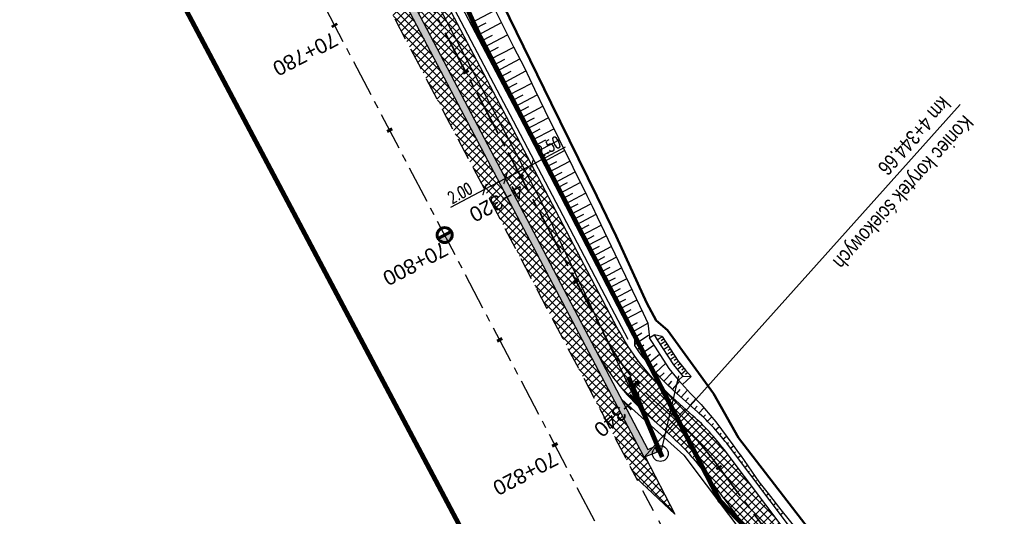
# Model space of a CAD drawing. Header units: metres. Extents: x 7529615 to 7533751, y 5721195 to 5727898.
# Tile 5 of 138: x 7531684 to 7531767, y 5723952 to 5723994. Entities that reach past the tile are written whole.
import ezdxf

# ---------------------------------------------------------------- set-up
doc = ezdxf.new("R2010")
doc.units = ezdxf.units.M
doc.header["$PDMODE"] = 1
doc.header["$PDSIZE"] = 0.3
for name, pattern in [('CENTER', [50.8, 31.75, -6.35, 6.35, -6.35]), ('CENTER2', [28.575, 19.05, -3.175, 3.175, -3.175]), ('HIDDEN', [9.525, 6.35, -3.175])]:
    doc.linetypes.add(name, pattern=pattern)
for name, color, linetype in [('C-DROGI-SYTUACJA-ETYKIETY', 7, 'Continuous'), ('D-hatch-pobocza', 131, 'Continuous'), ('D-pobocza', 60, 'Continuous'), ('D-rowy', 160, 'Continuous'), ('D-skarpa', 2, 'Continuous'), ('D-skarpa-kreskowanie', 2, 'Continuous'), ('D-wymiary', 1, 'Continuous')]:
    doc.layers.add(name, color=color, linetype=linetype)
for name, color, linetype, lineweight in [('D-bariera-uliczna-typu-B-01', 1, 'FENCELINE1', 30), ('D-krawędzie', 3, 'Continuous', 30), ('D-obrzeża', 2, 'Continuous', 30), ('D-opisy', 2, 'Continuous', 30), ('D-oś', 2, 'CENTER', 30), ('D-pas-drogowy', 7, 'HIDDEN', 50), ('Sieci-KD-proj', 4, 'KANDESZCZ_X2', 30)]:
    doc.layers.add(name, color=color, linetype=linetype, lineweight=lineweight)
for name, color, linetype, lineweight, true_color in [('D-hatch-ciag-pieszo-rowerowy', 7, 'Continuous', 13, 0xff9f80), ('D-linia-podzialowa-ZRID', 7, 'Continuous', 50, 0x40ff00), ('D-ścieki', 7, 'Continuous', 30, 0x0544ff)]:
    doc.layers.add(name, color=color, linetype=linetype, lineweight=lineweight, true_color=true_color)
doc.layers.add('poprzeczki', color=7, linetype='Continuous', true_color=0x0000c7)
doc.styles.add('2mm08', font='arial.ttf', dxfattribs={"width": 0.8})
doc.styles.add('DIMTEXT', font='simplex.shx', dxfattribs={"width": 0.7})
doc.styles.get("Standard").update_dxf_attribs({"font": 'arial.ttf'})
doc.linetypes.add('FENCELINE1', pattern='A,6.35,-2.54,[133,ltypeshp.shx,S=2.54,R=0,X=-2.54,Y=0],-2.54,25.4', length=36.83)
doc.linetypes.add('KANDESZCZ_X2', pattern='A,4.366477,-0.326302,["kd",DIMTEXT,S=1.28,R=0,X=0,Y=-0.405864],-2.036296,4.465198', length=11.194273)
doc.dimstyles.new('500', dxfattribs={"dimtxt": 1, "dimasz": 0.7, "dimexe": 0.2, "dimexo": 0.5, "dimgap": 0.2, "dimtad": 1, "dimrnd": 0.005, "dimzin": 0, "dimdsep": 46, "dimtxsty": 'DIMTEXT', "dimblk": 'ARCHTICK', "dimcen": 0, "dimclrd": 256, "dimclre": 256, "dimclrt": 2, "dimadec": 5, "dimazin": 0, "dimtfac": 1, "dimtofl": 0, "dimtmove": 0, "dimatfit": 3, "dimfxl": 1, "dimtolj": 1, "dimtzin": 0, "dimlwd": -1, "dimlwe": -1, "dimarcsym": 0})
pattern_1 = [(45, (0, 0), (-0.33675960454, 0.33675960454), []), (135, (0, 0), (-0.33675960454, -0.33675960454), [])]

# ---------------------------------------------------------------- blocks, each defined once
blk = doc.blocks.new('kilometraz')
at = {"linetype": 'ByBlock', "lineweight": -2}
blk.add_hatch(color=0, dxfattribs=at).paths.add_polyline_path([(0, -0.28125, 0.41421356), (0.28125, 0, 0.41421356), (0, 0.28125)])
at = {"color": 0, "linetype": 'ByBlock', "lineweight": -2}
blk.add_line((0, 0.28125), (0, -0.28125), dxfattribs=at)
blk.add_circle((0, 0), 0.28125, dxfattribs=at)
blk = doc.blocks.new('AeccTickLine')
at = {"color": 0, "linetype": 'ByBlock', "lineweight": -2}
blk.add_line((0, 1), (0, -1), dxfattribs=at)
blk = doc.blocks.new('_ArchTick')
at = {"color": 0, "linetype": 'ByBlock', "const_width": 0.15}
blk.add_lwpolyline([(-0.5, -0.5), (0.5, 0.5)], dxfattribs=at)
blk = doc.blocks.new('*D80')
at = {"layer": 'D-wymiary', "transparency": 16777216}
for p, q in [((7531724.38, 5723980.946), (7531724.519, 5723980.681)), ((7531724.612, 5723980.504), (7531722.842, 5723979.574)), ((7531722.842, 5723979.574), (7531719.98, 5723978.07)), ((7531722.609, 5723980.016), (7531722.749, 5723979.751))]:
    blk.add_line(p, q, dxfattribs=at)
at = {"layer": 'Defpoints', "color": 0, "transparency": 16777216}
for p in [(7531724.612, 5723980.504), (7531722.842, 5723979.574), (7531722.842, 5723979.574)]:
    blk.add_point(p, dxfattribs=at)
at = {"layer": 'D-wymiary', "transparency": 16777216, "xscale": 0.6999999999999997, "yscale": 0.6999999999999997, "zscale": 0.6999999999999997}
for p, rotation in [((7531724.612, 5723980.504), 27.71510533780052), ((7531722.842, 5723979.574), 207.7151053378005)]:
    blk.add_blockref('_ArchTick', p, dxfattribs=dict(at, rotation=rotation))
at = {"layer": 'D-wymiary', "color": 2, "transparency": 16777216, "insert": (7531720.775, 5723979.279), "char_height": 1, "attachment_point": 5, "rotation": 27.71511, "style": 'DIMTEXT'}
blk.add_mtext('\\A1;2.00', dxfattribs=at)
blk = doc.blocks.new('*D89')
at = {"layer": 'D-wymiary', "linetype": 'ByBlock', "transparency": 16777216}
for p, q in [((7531726.824, 5723981.666), (7531729.687, 5723983.169)), ((7531724.612, 5723980.504), (7531726.824, 5723981.666)), ((7531727.057, 5723981.223), (7531726.917, 5723981.489)), ((7531724.845, 5723980.061), (7531724.705, 5723980.327))]:
    blk.add_line(p, q, dxfattribs=at)
at = {"layer": 'Defpoints', "color": 0, "linetype": 'ByBlock', "transparency": 16777216}
for p in [(7531726.824, 5723981.666), (7531726.824, 5723981.666), (7531724.612, 5723980.504)]:
    blk.add_point(p, dxfattribs=at)
at = {"layer": 'D-wymiary', "linetype": 'ByBlock', "transparency": 16777216, "xscale": 0.6999999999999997, "yscale": 0.6999999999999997, "zscale": 0.6999999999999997}
for p, rotation in [((7531726.824, 5723981.666), 27.715105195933), ((7531724.612, 5723980.504), 207.715105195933)]:
    blk.add_blockref('_ArchTick', p, dxfattribs=dict(at, rotation=rotation))
at = {"layer": 'D-wymiary', "color": 2, "linetype": 'ByBlock', "transparency": 16777216, "insert": (7531728.24, 5723983.2), "char_height": 1, "attachment_point": 5, "rotation": 27.71511, "style": 'DIMTEXT'}
blk.add_mtext('\\A1;2.50', dxfattribs=at)

msp = doc.modelspace()

# ---------------------------------------------------------------- hatches: boundary and pattern name
at = {"layer": 'D-hatch-ciag-pieszo-rowerowy'}
h = msp.add_hatch(dxfattribs=at)
h.set_pattern_fill('ANSI37', color=256, scale=0.15, style=0)
h.set_pattern_definition(pattern_1)
h.paths.add_polyline_path([(7531670.459, 5724086.719), (7531652.861, 5724119.415), (7531649.994, 5724119.544), (7531666.66, 5724088.578), (7531679.391, 5724065.76), (7531684.868, 5724055.947), (7531688.519, 5724049.118), (7531697.217, 5724032.629), (7531705.519, 5724016.848), (7531710.985, 5724006.444), (7531717.725, 5723993.613), (7531720.609, 5723993.497), (7531714.804, 5724004.546), (7531709.338, 5724014.95), (7531701.035, 5724030.733), (7531692.333, 5724047.23), (7531688.668, 5724054.085), (7531683.18, 5724063.918)])
h = msp.add_hatch(dxfattribs=at)
h.set_pattern_fill('ANSI37', color=256, scale=0.15, style=0)
h.set_pattern_definition(pattern_1)
h.paths.add_polyline_path([(7531754.352, 5723930.752), (7531754.819, 5723928.454), (7531757.839, 5723926.145), (7531757.375, 5723928.427)])
h.paths.add_polyline_path([(7531731.715, 5723966.988), (7531733.968, 5723968.068), (7531731.885, 5723972.032), (7531724.979, 5723985.179), (7531720.609, 5723993.497), (7531717.725, 5723993.613), (7531728.066, 5723973.93)])
h = msp.add_hatch(dxfattribs=at)
h.set_pattern_fill('ANSI37', color=256, scale=0.15, style=0)
h.set_pattern_definition(pattern_1)
h.paths.add_polyline_path([(7531742.14, 5723956.76, 0.048597), (7531739.516, 5723959.617), (7531737.423, 5723961.493, -0.08906), (7531733.076, 5723967.067), (7531732.835, 5723967.525), (7531731.715, 5723966.988), (7531732.083, 5723966.286, 0.089262), (7531736.437, 5723960.698), (7531738.591, 5723958.767, -0.048597), (7531741.215, 5723955.911), (7531749.479, 5723944.943, -0.1118), (7531753.106, 5723936.888), (7531754.352, 5723930.752), (7531755.864, 5723929.59), (7531754.274, 5723937.414, 0.1118), (7531750.648, 5723945.469)])
h.paths.add_polyline_path([(7531743.065, 5723957.61, 0.048597), (7531740.441, 5723960.466), (7531738.437, 5723962.263, -0.089262), (7531734.082, 5723967.852), (7531733.968, 5723968.068), (7531732.835, 5723967.525), (7531733.076, 5723967.067, 0.08906), (7531737.423, 5723961.493), (7531739.516, 5723959.617, -0.048597), (7531742.14, 5723956.76), (7531750.648, 5723945.469, -0.1118), (7531754.274, 5723937.414), (7531755.864, 5723929.59), (7531757.375, 5723928.427), (7531755.443, 5723937.941, 0.1118), (7531751.816, 5723945.995)])
at = {"layer": 'D-hatch-pobocza'}
h = msp.add_hatch(dxfattribs=at)
h.set_pattern_fill('ANSI37', color=256, scale=0.15, style=0)
h.set_pattern_definition(pattern_1)
h.paths.add_polyline_path([(7531641.558, 5724137.252), (7531638.974, 5724135.896), (7531641.007, 5724132.022), (7531664.906, 5724087.617), (7531677.644, 5724064.786), (7531683.112, 5724054.988), (7531686.753, 5724048.18), (7531695.448, 5724031.697), (7531703.749, 5724015.917), (7531709.214, 5724005.514), (7531719.389, 5723986.147), (7531726.295, 5723973), (7531732.741, 5723960.736), (7531735.13, 5723956.19), (7531735.64, 5723955.219), (7531738.921, 5723952.151), (7531736.413, 5723957.005), (7531736.306, 5723956.962), (7531727.535, 5723973.651), (7531720.628, 5723986.798), (7531710.454, 5724006.165), (7531704.988, 5724016.569), (7531696.686, 5724032.349), (7531687.989, 5724048.837), (7531684.341, 5724055.659), (7531678.867, 5724065.468), (7531666.134, 5724088.29), (7531645.571, 5724126.496, -0.044899), (7531643.415, 5724131.539)])
at = {"layer": 'D-ścieki', "linetype": 'ByBlock', "true_color": 0x00cccc}
h = msp.add_hatch(color=132, dxfattribs=at)
edge = h.paths.add_edge_path()
edge.add_line((7531642.006, 5724137.812), (7531641.436, 5724137.627))
edge.add_line((7531641.436, 5724137.627), (7531643.415, 5724131.539))
edge.add_arc((7531672.516, 5724140.998), 30.6, 198.0068, 208.28993)
edge.add_line((7531645.571, 5724126.496), (7531666.134, 5724088.29))
edge.add_line((7531666.134, 5724088.29), (7531678.867, 5724065.468))
edge.add_line((7531678.867, 5724065.468), (7531684.341, 5724055.659))
edge.add_line((7531684.341, 5724055.659), (7531687.989, 5724048.837))
edge.add_line((7531687.989, 5724048.837), (7531696.686, 5724032.349))
edge.add_line((7531696.686, 5724032.349), (7531704.988, 5724016.569))
edge.add_line((7531704.988, 5724016.569), (7531710.454, 5724006.165))
edge.add_line((7531710.454, 5724006.165), (7531727.535, 5723973.651))
edge.add_line((7531727.535, 5723973.651), (7531736.306, 5723956.962))
edge.add_line((7531736.306, 5723956.962), (7531737.416, 5723957.405))
edge.add_line((7531737.416, 5723957.405), (7531737.21, 5723957.862))
edge.add_line((7531737.21, 5723957.862), (7531736.632, 5723957.631))
edge.add_line((7531736.632, 5723957.631), (7531728.066, 5723973.93))
edge.add_line((7531728.066, 5723973.93), (7531710.985, 5724006.444))
edge.add_line((7531710.985, 5724006.444), (7531705.519, 5724016.848))
edge.add_line((7531705.519, 5724016.848), (7531697.217, 5724032.629))
edge.add_line((7531697.217, 5724032.629), (7531688.519, 5724049.118))
edge.add_line((7531688.519, 5724049.118), (7531684.868, 5724055.947))
edge.add_line((7531684.868, 5724055.947), (7531679.391, 5724065.76))
edge.add_line((7531679.391, 5724065.76), (7531666.66, 5724088.578))
edge.add_line((7531666.66, 5724088.578), (7531646.099, 5724126.78))
edge.add_arc((7531672.516, 5724140.998), 30, 198.0068, 208.28993, ccw=False)
edge.add_line((7531643.985, 5724131.724), (7531642.012, 5724137.794))
edge.add_arc((7531613.482, 5724128.52), 30, 18.0068, 18.04311)

# ---------------------------------------------------------------- linework, layer by layer
at = {"layer": 'D-bariera-uliczna-typu-B-01', "color": 160, "ltscale": 0.1, "true_color": 0x3d3dff, "flags": 128}
msp.add_lwpolyline([(7531734.97, 5723966.915), (7531732.195, 5723972.195), (7531725.288, 5723985.341), (7531715.114, 5724004.709), (7531709.648, 5724015.113), (7531701.345, 5724030.896), (7531692.643, 5724047.394), (7531688.975, 5724054.253), (7531683.485, 5724064.088), (7531670.766, 5724086.887), (7531650.215, 5724125.07, -0.044899), (7531648.302, 5724129.544), (7531645.094, 5724139.413)], format="xyb", dxfattribs=at)
at = {"layer": 'D-krawędzie', "linetype": 'HIDDEN', "ltscale": 0.3, "flags": 128}
for points in [[(7530572.01, 5726166.06), (7530620.381, 5726072.761), (7530641.555, 5726032.008), (7530660.961, 5725995.07), (7530689.128, 5725941.54), (7530707.336, 5725907.032), (7530725.256, 5725873.093), (7530743.97, 5725837.654), (7530770.527, 5725787.119), (7530787.864, 5725754.267), (7530809.898, 5725712.542), (7530824.739, 5725684.389), (7530840.856, 5725653.693), (7530860.675, 5725616.154), (7530865.283, 5725607.394), (7530878.05, 5725583.08), (7530918.172, 5725507.178), (7530950.163, 5725446.305), (7530993.419, 5725364.265), (7531022.766, 5725308.719), (7531053.81, 5725249.872), (7531081.166, 5725197.875), (7531103.902, 5725154.541), (7531128.123, 5725108.448), (7531149.3, 5725068.25), (7531167.38, 5725033.767), (7531197.165, 5724976.988), (7531228.151, 5724918.034), (7531253.153, 5724870.491), (7531286.796, 5724806.654), (7531306.74, 5724768.665), (7531335.094, 5724714.652), (7531357.319, 5724672.439), (7531373.645, 5724641.454), (7531392.162, 5724605.999), (7531418.48, 5724555.853), (7531439.727, 5724515.582), (7531468.399, 5724461.077), (7531491.782, 5724416.528), (7531531.99, 5724339.833), (7531557.227, 5724291.659), (7531569.852, 5724267.577), (7531591.376, 5724226.548), (7531610.004, 5724191.103), (7531616.883, 5724177.999), (7531629.985, 5724153.025), (7531641.007, 5724132.022), (7531664.906, 5724087.617), (7531677.644, 5724064.786), (7531683.112, 5724054.988), (7531686.753, 5724048.18), (7531695.448, 5724031.697), (7531703.749, 5724015.917), (7531709.214, 5724005.514), (7531719.389, 5723986.147), (7531726.295, 5723973), (7531732.741, 5723960.736), (7531735.13, 5723956.19)], [(7531758.38, 5723911.96), (7531735.13, 5723956.19)]]:
    msp.add_lwpolyline(points, dxfattribs=at)
at = {"layer": 'D-linia-podzialowa-ZRID', "color": 12, "ltscale": 15, "true_color": 0xc70000}
msp.add_lwpolyline([(7531632.023, 5724196.486), (7531647.184, 5724166.153), (7531653.949, 5724152.618), (7531659.551, 5724133.399), (7531661.635, 5724128.621), (7531669.276, 5724111.873), (7531674.404, 5724101.435), (7531685.138, 5724081.408), (7531692.164, 5724066.27), (7531699.537, 5724051.637), (7531704.507, 5724040.774), (7531704.401, 5724037.369), (7531720.244, 5724003.738), (7531728.471, 5723986.877), (7531732.335, 5723979.026), (7531733.948, 5723975.639), (7531736.531, 5723969.984), (7531737.336, 5723968.519), (7531738.285, 5723967.699), (7531742.181, 5723962.346), (7531744.286, 5723958.616), (7531755.393, 5723944.193), (7531758.69, 5723936.76), (7531758.69, 5723936.76)], dxfattribs=at)
at = {"layer": 'D-obrzeża'}
for points in [[(7531780.894, 5723900.509), (7531779.425, 5723903.067, 0.118613), (7531777.818, 5723904.767), (7531765.06, 5723913.076, -0.200916), (7531758.547, 5723922.659), (7531755.443, 5723937.941, 0.1118), (7531751.816, 5723945.995), (7531743.065, 5723957.61, 0.048597), (7531740.441, 5723960.466), (7531738.437, 5723962.263, -0.089262), (7531734.082, 5723967.852), (7531731.885, 5723972.032), (7531724.979, 5723985.179), (7531714.804, 5724004.546), (7531709.338, 5724014.95), (7531701.035, 5724030.733), (7531692.333, 5724047.23), (7531688.668, 5724054.085), (7531683.18, 5724063.918), (7531670.459, 5724086.719), (7531649.907, 5724124.904, -0.044899), (7531647.969, 5724129.436), (7531644.775, 5724139.264)], [(7531732.083, 5723966.286, 0.089262), (7531736.437, 5723960.698), (7531738.591, 5723958.767, -0.048597), (7531741.215, 5723955.911), (7531749.479, 5723944.943, -0.1118), (7531753.106, 5723936.888), (7531756.305, 5723921.136, 0.200916), (7531762.819, 5723911.553), (7531767.399, 5723908.569, -0.118613), (7531773.828, 5723901.77), (7531776.05, 5723897.9)]]:
    msp.add_lwpolyline(points, format="xyb", dxfattribs=at)
at = {"layer": 'D-opisy', "linetype": 'Continuous'}
msp.add_line((7531736.306, 5723956.962), (7531763.005, 5723986.747), dxfattribs=at)
at = {"layer": 'D-oś', "ltscale": 0.1}
msp.add_lwpolyline([(7531812.381, 5723798.617), (7531655.397, 5724097.9), (7531637.916, 5724130.379), (7531626.886, 5724151.399), (7531613.784, 5724176.372), (7531606.906, 5724189.475), (7531588.276, 5724224.922), (7531566.752, 5724265.952), (7531554.126, 5724290.035), (7531528.89, 5724338.207), (7531488.683, 5724414.901), (7531465.302, 5724459.448)], dxfattribs=at)
at = {"layer": 'D-oś', "linetype": 'CENTER2', "lineweight": 35, "ltscale": 0.2}
msp.add_lwpolyline([(7531614.257, 5724194.443, -0.042592), (7531617.003, 5724190.143), (7531641.087, 5724144.244, -0.042262), (7531643.052, 5724139.579), (7531645.974, 5724130.59, 0.044899), (7531648.088, 5724125.646), (7531669.363, 5724086.118), (7531687.571, 5724053.485), (7531733.076, 5723967.067, 0.08906), (7531737.423, 5723961.493), (7531739.516, 5723959.617, -0.048597), (7531742.14, 5723956.76), (7531750.648, 5723945.469, -0.1118), (7531754.274, 5723937.414), (7531757.426, 5723921.898, 0.200916), (7531763.94, 5723912.314), (7531771.974, 5723907.082, -0.131228), (7531777.15, 5723901.327), (7531783.375, 5723889.12)], format="xyb", dxfattribs=at)
at = {"layer": 'D-pas-drogowy', "ltscale": 0.2, "flags": 128}
msp.add_lwpolyline([(7531633.019, 5724182.834, 0.4, 0.4, 0), (7531617.559, 5724211.608, 0.4, 0.4, 0), (7531566.784, 5724302.736, 0.4, 0.4, 0), (7531538.419, 5724356.47, 0.4, 0.4, 0), (7531526.32, 5724379.39, 0.4, 0.4, 0), (7531516.102, 5724393.607, 0.4, 0.4, 0.001485), (7531513.78, 5724396.838, 0.4, 0.4, 0), (7531501.87, 5724413.41, 0.4, 0.4, 0), (7531474.926, 5724464.508, 0.4, 0.4, 0), (7531446.2, 5724518.992, 0.4, 0.4, 0), (7531424.962, 5724559.262, 0.4, 0.4, 0), (7531398.444, 5724609.566, 0.4, 0.4, 0), (7531379.647, 5724645.216, 0.4, 0.4, 0), (7531365.23, 5724672.56, 0.4, 0.4, 0), (7531341.306, 5724717.915, 0.4, 0.4, 0), (7531312.9, 5724771.789, 0.4, 0.4, 0), (7531292.591, 5724810.307, 0.4, 0.4, 0), (7531259.392, 5724873.271, 0.4, 0.4, 0), (7531233.74, 5724921.923, 0.4, 0.4, 0), (7531203.073, 5724980.092, 0.4, 0.4, 0), (7531173.471, 5725036.225, 0.4, 0.4, 0), (7531168.27, 5725046.09, 0.4, 0.4, 0), (7531172.29, 5725062.58, 0.4, 0.4, 0), (7531166.31, 5725074.58, 0.4, 0.4, 0), (7531150.32, 5725079.6, 0.4, 0.4, 0), (7531141.5, 5725096.43, 0.4, 0.4, 0), (7531109.312, 5725157.814, 0.4, 0.4, 0), (7531086.641, 5725201.048, 0.4, 0.4, 0), (7531059.198, 5725253.384, 0.4, 0.4, 0), (7531028.207, 5725312.489, 0.4, 0.4, 0), (7530999.105, 5725367.99, 0.4, 0.4, 0), (7530956.248, 5725449.725, 0.4, 0.4, 0), (7530924.398, 5725510.464, 0.4, 0.4, 0), (7530897.51, 5725561.74, 0.4, 0.4, 0), (7530894.46, 5725566.14, 0.4, 0.4, 0), (7530892.16, 5725570.49, 0.4, 0.4, 0), (7530869.363, 5725613.307, 0.4, 0.4, 0), (7530861.694, 5725627.705, 0.4, 0.4, 0), (7530852.74, 5725644.52, 0.4, 0.4, 0), (7530831.51, 5725684.2, 0.4, 0.4, 0), (7530811.13, 5725722.52, 0.4, 0.4, 0), (7530792.348, 5725757.941, 0.4, 0.4, 0), (7530768.03, 5725803.8, 0.4, 0.4, 0), (7530748.769, 5725840.179, 0.4, 0.4, 0), (7530727.7, 5725879.97, 0.4, 0.4, 0), (7530712.098, 5725909.545, 0.4, 0.4, 0), (7530693.644, 5725944.645, 0.4, 0.4, 0), (7530665.702, 5725997.539, 0.4, 0.4, 0), (7530641.76, 5726042.88, 0.4, 0.4, 0), (7530616.5, 5726091.48, 0.4, 0.4, 0), (7530604.628, 5726114.32, 0.4, 0.4, -0.007763), (7530602.5, 5726118.43, 0.4, 0.4, 0), (7530603.992, 5726123.395, 0.4, 0.4, 0), (7530606.53, 5726131.84, 0.4, 0.4, 0), (7530603.27, 5726136.83, 0.4, 0.4, 0), (7530593.776, 5726151.369, 0.4, 0.4, 0), (7530590.203, 5726156.84, 0.4, 0.4, 0), (7530583.3, 5726167.41, 0.4, 0.4, 0), (7530580.578, 5726170.428, 0.4, 0.4, 0), (7530575.85, 5726175.67, 0.4, 0.4, 0), (7530569.01, 5726186.66, 0.4, 0.4, 0), (7530562.555, 5726199.189, 0.4, 0.4, 0), (7530555.67, 5726211.39, 0.4, 0.4, 0), (7530548.29, 5726224.23, 0.4, 0.4, 0), (7530540.58, 5726237.71, 0.4, 0.4, 0), (7530532.68, 5726252.65, 0.4, 0.4, 0), (7530524.06, 5726269.35, 0.4, 0.4, 0), (7530502.82, 5726309.91, 0.4, 0.4, 0), (7530488.83, 5726336.63, 0.4, 0.4, 0), (7530466.03, 5726380.16, 0.4, 0.4, 0), (7530438.47, 5726432.77, 0.4, 0.4, 0), (7530424.53, 5726459.09, 0.4, 0.4, 0), (7530401.63, 5726502.97, 0.4, 0.4, 0), (7530383.38, 5726538.06, 0.4, 0.4, 0), (7530353.97, 5726593.52, 0.4, 0.4, 0), (7530338.47, 5726622.74, 0.4, 0.4, 0), (7530322.01, 5726653.88, 0.4, 0.4, 0), (7530297.54, 5726700.33, 0.4, 0.4, 0), (7530287.38, 5726719.6, 0.4, 0.4, 0), (7530285.95, 5726722.316, 0.4, 0.4, 0), (7530280.26, 5726733.12, 0.4, 0.4, 0), (7530266.73, 5726758.74, 0.4, 0.4, 0), (7530260.42, 5726770.47, 0.4, 0.4, 0), (7530253.25, 5726783.82, 0.4, 0.4, 0), (7530244.95, 5726799.33, 0.4, 0.4, 0), (7530239.39, 5726808.49, 0.4, 0.4, 0), (7530238.29, 5726807.9, 0.4, 0.4, 0), (7530218.11, 5726850.67, 0.4, 0.4, 0), (7530175.907, 5726928.168, 0.4, 0.4, 0), (7530096.68, 5727076.15, 0.4, 0.4, 0), (7530094.68, 5727079.89, 0.4, 0.4, 0), (7530064.597, 5727135.523, 0.4, 0.4, 0), (7530046.731, 5727168.892, 0.4, 0.4, 0), (7530025.803, 5727208.461, 0.4, 0.4, 0), (7530012.847, 5727232.979, 0.4, 0.4, 0), (7529994.15, 5727268.45, 0.4, 0.4, 0), (7529981.671, 5727291.93, 0.4, 0.4, 0), (7529949.89, 5727351.73, 0.4, 0.4, 0), (7529924.75, 5727399.03, 0.4, 0.4, 0), (7529915.516, 5727417.1, 0.4, 0.4, 0), (7529885.83, 5727475.19, 0.4, 0.4, 0), (7529862.56, 5727519.97, 0.4, 0.4, 0), (7529852.985, 5727538.191, 0.4, 0.4, 0), (7529836.513, 5727569.511, 0.4, 0.4, 0), (7529815.369, 5727609.141, 0.4, 0.4, 0), (7529792.795, 5727651.247, 0.4, 0.4, 0), (7529774.199, 5727685.858, 0.4, 0.4, 0), (7529746.966, 5727736.059, 0.4, 0.4, 0), (7529733.92, 5727757.62, 0.4, 0.4, 0), (7529708.607, 5727806.389, 0.4, 0.4, 0), (7529688.492, 5727796.345, 0.4, 0.4, 0), (7529723.55, 5727729.88, 0.4, 0.4, 0), (7529725.42, 5727730.2, 0.4, 0.4, 0), (7529735.38, 5727711.28, 0.4, 0.4, 0), (7529739.21, 5727707.77, 0.4, 0.4, 0), (7529753.31, 5727681.13, 0.4, 0.4, 0), (7529755.178, 5727682.114, 0.4, 0.4, 0), (7529792.102, 5727611.923, 0.4, 0.4, 0), (7529811.741, 5727574.662, 0.4, 0.4, 0), (7529835.194, 5727530.193, 0.4, 0.4, 0), (7529857.56, 5727487.787, 0.4, 0.4, 0), (7529875.155, 5727454.426, 0.4, 0.4, 0), (7529890.63, 5727425.131, 0.4, 0.4, 0), (7529900.671, 5727406.159, 0.4, 0.4, 0), (7529953.284, 5727306.747, 0.4, 0.4, 0), (7529983.208, 5727250.207, 0.4, 0.4, 0), (7530015.379, 5727189.42, 0.4, 0.4, 0), (7530062.319, 5727099.625, 0.4, 0.4, 0), (7530100.06, 5727027.16, 0.4, 0.4, 0), (7530105.06, 5727018.32, 0.4, 0.4, 0), (7530143.175, 5726945.066, 0.4, 0.4, 0), (7530170.547, 5726892.961, 0.4, 0.4, 0), (7530195.92, 5726850.75, 0.4, 0.4, 0), (7530194.71, 5726849.15, 0.4, 0.4, 0), (7530197.22, 5726845.06, 0.4, 0.4, 0), (7530254.03, 5726738.21, 0.4, 0.4, 0), (7530261.371, 5726724.163, 0.4, 0.4, 0), (7530281.54, 5726685.57, 0.4, 0.4, 0), (7530289.214, 5726671.967, 0.4, 0.4, 0), (7530300.51, 5726651.778, 0.4, 0.4, 0), (7530303.939, 5726645.168, 0.4, 0.4, 0), (7530334.708, 5726583.665, 0.4, 0.4, 0), (7530397.759, 5726458.5, 0.4, 0.4, 0), (7530450.41, 5726357.28, 0.4, 0.4, 0), (7530482.4, 5726303.41, 0.4, 0.4, 0), (7530483.688, 5726301.003, 0.4, 0.4, 0), (7530491.35, 5726283.94, 0.4, 0.4, 0), (7530512.67, 5726243.78, 0.4, 0.4, 0), (7530529.43, 5726209.46, 0.4, 0.4, 0), (7530571.29, 5726130.56, 0.4, 0.4, 0), (7530581.28, 5726107.21, 0.4, 0.4, 0), (7530591.16, 5726088.44, 0.4, 0.4, 0), (7530597.42, 5726080.68, 0.4, 0.4, 0), (7530607.21, 5726063.51, 0.4, 0.4, 0), (7530610.82, 5726061.93, 0.4, 0.4, 0), (7530634.935, 5726016.147, 0.4, 0.4, 0), (7530642.914, 5726001.078, 0.4, 0.4, 0), (7530695.12, 5725902.09, 0.4, 0.4, 0), (7530708.718, 5725876.303, 0.4, 0.4, 0), (7530755.54, 5725787.51, 0.4, 0.4, 0), (7530802.56, 5725694.925, 0.4, 0.4, 0), (7530840.085, 5725624.059, 0.4, 0.4, 0), (7530865.243, 5725577.494, 0.4, 0.4, 0), (7530914.557, 5725484.684, 0.4, 0.4, 0), (7530964.182, 5725390.836, 0.4, 0.4, 0), (7531008.007, 5725307.954, 0.4, 0.4, 0), (7531059.253, 5725211.041, 0.4, 0.4, 0), (7531127.66, 5725081.67, 0.4, 0.4, 0), (7531345.12, 5724669.94, 0.4, 0.4, 0), (7531388.464, 5724586.93, 0.4, 0.4, 0), (7531412.35, 5724541.183, 0.4, 0.4, 0), (7531482.09, 5724407.62, 0.4, 0.4, 0), (7531504.02, 5724366.79, 0.4, 0.4, 0), (7531519.374, 5724337.52, 0.4, 0.4, 0), (7531563.749, 5724252.932, 0.4, 0.4, 0), (7531602.175, 5724179.681, 0.4, 0.4, 0), (7531619.177, 5724147.204, 0.4, 0.4, 0), (7531625.038, 5724135.635, 0.4, 0.4, 0), (7531656.796, 5724073.316, 0.4, 0.4, 0), (7531675.12, 5724037.36, 0.4, 0.4, 0), (7531682.71, 5724022.92, 0.4, 0.4, 0), (7531705.565, 5723979.811, 0.4, 0.4, 0), (7531736.606, 5723921.262, 0.4, 0.4, 0), (7531750.46, 5723895.13, 0.4, 0.4, 0), (7531740.77, 5723886.56, 0.4, 0.4, 0), (7531732.86, 5723885, 0.4, 0.4, 0), (7531722.18, 5723887.77, 0.4, 0.4, 0), (7531729.87, 5723862.17, 0.4, 0.4, 0), (7531742.92, 5723861.93, 0.4, 0.4, 0), (7531763.71, 5723859.52, 0.4, 0.4, 0), (7531768.42, 5723854.12, 0.4, 0.4, 0), (7531787.42, 5723817.97, 0.4, 0.4, 0), (7531795.57, 5723809.82, 0.4, 0.4, 0), (7531816.347, 5723819.85, 0.4, 0.4, 0), (7531816.347, 5723819.85, 0.4, 0.4, 0), (7531805.06, 5723843.23, 0.4, 0.4, 0), (7531803.61, 5723886.23, 0.4, 0.4, 0), (7531803.61, 5723886.23, 0.4, 0.4, 0), (7531780.08, 5723929.25, 0.4, 0.4, 0), (7531758.69, 5723936.76, 0.4, 0.4, 0), (7531749.359, 5723946.412, 0.4, 0.4, 0), (7531742.71, 5723953.29, 0.4, 0.4, 0), (7531735.177, 5723967.878, 0.4, 0.4, 0), (7531722.37, 5723992.68, 0.4, 0.4, 0), (7531705.042, 5724030.886, 0.4, 0.4, 0), (7531699.47, 5724043.17, 0.4, 0.4, 0), (7531692.69, 5724058.11, 0.4, 0.4, 0), (7531679.672, 5724084.017, 0.4, 0.4, 0), (7531674.55, 5724094.21, 0.4, 0.4, 0), (7531666.633, 5724114.003, 0.4, 0.4, 0), (7531649, 5724153.82, 0.4, 0.4, 0), (7531641.49, 5724149.34, 0.4, 0.4, 0), (7531626.04, 5724179.34, 0.4, 0.4, 0), (7531633.03, 5724182.84, 0, 0, 0)], format="xyseb", dxfattribs=at)
at = {"layer": 'D-pobocza'}
for points in [[(7531735.523, 5723966.409), (7531735.521, 5723967.335), (7531735.12, 5723968.011), (7531734.925, 5723968.397), (7531732.77, 5723972.497), (7531725.864, 5723985.644), (7531715.689, 5724005.011), (7531710.223, 5724015.415), (7531701.92, 5724031.199), (7531693.217, 5724047.699), (7531689.545, 5724054.564), (7531684.053, 5724064.405), (7531671.336, 5724087.199), (7531650.788, 5724125.378, -0.044899), (7531648.92, 5724129.745), (7531645.699, 5724139.654)], [(7531757.98, 5723927.962), (7531755.91, 5723938.151, 0.1118), (7531752.284, 5723946.206), (7531743.435, 5723957.949, 0.048597), (7531740.811, 5723960.806), (7531738.837, 5723962.576, -0.063606), (7531735.523, 5723966.409, -0.063606)], [(7531734.425, 5723961.831), (7531739.672, 5723957.127), (7531749.012, 5723944.733, -0.1118), (7531752.638, 5723936.678), (7531753.747, 5723931.218)]]:
    msp.add_lwpolyline(points, format="xyb", dxfattribs=at)
msp.add_lwpolyline([(7531736.413, 5723957.005), (7531738.921, 5723952.151), (7531735.64, 5723955.219)], dxfattribs=at)
at = {"layer": 'D-rowy', "lineweight": 30}
for points in [[(7531736.745, 5723967.058), (7531737.174, 5723967.308)], [(7531736.745, 5723967.058), (7531738.395, 5723964.473), (7531739.043, 5723963.676), (7531739.21, 5723963.487)], [(7531737.174, 5723967.308), (7531737.408, 5723966.874), (7531738.798, 5723964.77), (7531739.425, 5723963.999), (7531739.585, 5723963.817)], [(7531739.21, 5723963.487), (7531739.585, 5723963.817)]]:
    msp.add_lwpolyline(points, dxfattribs=at)
at = {"layer": 'D-rowy', "linetype": 'HIDDEN', "ltscale": 0.1, "const_width": 0.4, "flags": 128}
msp.add_lwpolyline([(7531734.997, 5723963.745), (7531737.841, 5723956.977)], dxfattribs=at)
at = {"layer": 'D-skarpa', "linetype": 'Continuous', "elevation": -1.522}
msp.add_lwpolyline([(7531722.604, 5723997.005), (7531725.29, 5723991.639), (7531726.211, 5723989.863), (7531727.069, 5723988.055), (7531727.94, 5723986.253), (7531731.475, 5723979.073), (7531731.922, 5723978.178), (7531732.366, 5723977.282), (7531736.222, 5723969.141), (7531736.222, 5723969.141), (7531736.616, 5723968.29), (7531736.766, 5723967.069)], dxfattribs=at)
at = {"layer": 'D-skarpa', "linetype": 'Continuous'}
for points in [[(7531737.408, 5723966.874), (7531737.826, 5723967.149), (7531737.174, 5723967.308)], [(7531737.826, 5723967.149), (7531737.826, 5723967.149), (7531739.202, 5723965.066), (7531739.807, 5723964.322), (7531740.277, 5723963.787), (7531739.546, 5723963.122)], [(7531739.212, 5723963.488), (7531740.243, 5723962.355), (7531741.121, 5723961.407), (7531741.417, 5723961.086), (7531742.377, 5723959.956), (7531743.799, 5723958.011), (7531744.295, 5723957.346), (7531744.45, 5723957.139), (7531746.003, 5723954.877), (7531746.776, 5723953.892), (7531747.869, 5723952.526), (7531749.746, 5723950.184)], [(7531739.585, 5723963.817), (7531740.277, 5723963.787)]]:
    msp.add_lwpolyline(points, dxfattribs=at)
at = {"layer": 'D-skarpa-kreskowanie', "linetype": 'Continuous'}
for p, q in [((7531721.665, 5723993.637), (7531723.743, 5723994.731, -1.566)), ((7531721.665, 5723993.637), (7531723.743, 5723994.731, -1.566)), ((7531721.665, 5723993.637), (7531723.743, 5723994.731, -1.566)), ((7531721.938, 5723993.117, -0.016), (7531722.972, 5723993.662, -0.795)), ((7531721.938, 5723993.117, -0.016), (7531722.972, 5723993.662, -0.795)), ((7531721.938, 5723993.117, -0.016), (7531722.972, 5723993.662, -0.795)), ((7531722.212, 5723992.598, -0.032), (7531724.268, 5723993.681, -1.581)), ((7531722.212, 5723992.598, -0.032), (7531724.268, 5723993.681, -1.581)), ((7531722.212, 5723992.598, -0.032), (7531724.268, 5723993.681, -1.581)), ((7531722.483, 5723992.084, -0.047), (7531723.505, 5723992.622, -0.818)), ((7531722.483, 5723992.084, -0.047), (7531723.505, 5723992.622, -0.818)), ((7531722.483, 5723992.084, -0.047), (7531723.505, 5723992.622, -0.818)), ((7531722.753, 5723991.57, -0.063), (7531724.789, 5723992.641, -1.596)), ((7531722.753, 5723991.57, -0.063), (7531724.789, 5723992.641, -1.596)), ((7531722.753, 5723991.57, -0.063), (7531724.789, 5723992.641, -1.596)), ((7531723.021, 5723991.061, -0.078), (7531724.034, 5723991.594, -0.841)), ((7531723.021, 5723991.061, -0.078), (7531724.034, 5723991.594, -0.841)), ((7531723.021, 5723991.061, -0.078), (7531724.034, 5723991.594, -0.841)), ((7531723.289, 5723990.552, -0.094), (7531725.304, 5723991.613, -1.612)), ((7531723.289, 5723990.552, -0.094), (7531725.304, 5723991.613, -1.612)), ((7531723.289, 5723990.552, -0.094), (7531725.304, 5723991.613, -1.612)), ((7531723.554, 5723990.048, -0.109), (7531724.56, 5723990.578, -0.867)), ((7531723.554, 5723990.048, -0.109), (7531724.56, 5723990.578, -0.867)), ((7531723.554, 5723990.048, -0.109), (7531724.56, 5723990.578, -0.867)), ((7531723.82, 5723989.545, -0.124), (7531725.828, 5723990.602, -1.638)), ((7531723.82, 5723989.545, -0.124), (7531725.828, 5723990.602, -1.638)), ((7531723.82, 5723989.545, -0.124), (7531725.828, 5723990.602, -1.638)), ((7531724.084, 5723989.043, -0.14), (7531725.086, 5723989.57, -0.895)), ((7531724.084, 5723989.043, -0.14), (7531725.086, 5723989.57, -0.895)), ((7531724.084, 5723989.043, -0.14), (7531725.086, 5723989.57, -0.895)), ((7531724.348, 5723988.541, -0.155), (7531726.34, 5723989.59, -1.656)), ((7531724.348, 5723988.541, -0.155), (7531726.34, 5723989.59, -1.656)), ((7531724.348, 5723988.541, -0.155), (7531726.34, 5723989.59, -1.656)), ((7531724.611, 5723988.043, -0.17), (7531725.596, 5723988.562, -0.913)), ((7531724.611, 5723988.043, -0.17), (7531725.596, 5723988.562, -0.913)), ((7531724.611, 5723988.043, -0.17), (7531725.596, 5723988.562, -0.913)), ((7531724.873, 5723987.545, -0.185), (7531726.823, 5723988.572, -1.655)), ((7531724.873, 5723987.545, -0.185), (7531726.823, 5723988.572, -1.655)), ((7531724.873, 5723987.545, -0.185), (7531726.823, 5723988.572, -1.655)), ((7531725.13, 5723987.057, -0.2), (7531726.095, 5723987.565, -0.927)), ((7531725.13, 5723987.057, -0.2), (7531726.095, 5723987.565, -0.927)), ((7531725.13, 5723987.057, -0.2), (7531726.095, 5723987.565, -0.927)), ((7531725.386, 5723986.569, -0.215), (7531727.3, 5723987.577, -1.657)), ((7531725.386, 5723986.569, -0.215), (7531727.3, 5723987.577, -1.657)), ((7531725.386, 5723986.569, -0.215), (7531727.3, 5723987.577, -1.657)), ((7531725.638, 5723986.091, -0.229), (7531726.587, 5723986.59, -0.944)), ((7531725.638, 5723986.091, -0.229), (7531726.587, 5723986.59, -0.944)), ((7531725.638, 5723986.091, -0.229), (7531726.587, 5723986.59, -0.944)), ((7531725.89, 5723985.612, -0.244), (7531727.771, 5723986.603, -1.661)), ((7531725.89, 5723985.612, -0.244), (7531727.771, 5723986.603, -1.661)), ((7531725.89, 5723985.612, -0.244), (7531727.771, 5723986.603, -1.661)), ((7531726.138, 5723985.142, -0.258), (7531727.07, 5723985.633, -0.961)), ((7531726.138, 5723985.142, -0.258), (7531727.07, 5723985.633, -0.961)), ((7531726.138, 5723985.142, -0.258), (7531727.07, 5723985.633, -0.961)), ((7531726.377, 5723984.668, -0.266), (7531728.229, 5723985.643, -1.662)), ((7531726.377, 5723984.668, -0.266), (7531728.229, 5723985.643, -1.662)), ((7531726.377, 5723984.668, -0.266), (7531728.229, 5723985.643, -1.662)), ((7531726.621, 5723984.204, -0.28), (7531727.541, 5723984.689, -0.973)), ((7531726.621, 5723984.204, -0.28), (7531727.541, 5723984.689, -0.973)), ((7531726.621, 5723984.204, -0.28), (7531727.541, 5723984.689, -0.973)), ((7531726.864, 5723983.741, -0.294), (7531728.692, 5723984.704, -1.671)), ((7531726.864, 5723983.741, -0.294), (7531728.692, 5723984.704, -1.671)), ((7531726.864, 5723983.741, -0.294), (7531728.692, 5723984.704, -1.671)), ((7531727.105, 5723983.284, -0.308), (7531728.013, 5723983.762, -0.992)), ((7531727.105, 5723983.284, -0.308), (7531728.013, 5723983.762, -0.992)), ((7531727.105, 5723983.284, -0.308), (7531728.013, 5723983.762, -0.992)), ((7531727.346, 5723982.828, -0.322), (7531729.148, 5723983.777, -1.68)), ((7531727.346, 5723982.828, -0.322), (7531729.148, 5723983.777, -1.68)), ((7531727.346, 5723982.828, -0.322), (7531729.148, 5723983.777, -1.68)), ((7531727.592, 5723982.381, -0.342), (7531728.487, 5723982.853, -1.017)), ((7531727.592, 5723982.381, -0.342), (7531728.487, 5723982.853, -1.017)), ((7531727.592, 5723982.381, -0.342), (7531728.487, 5723982.853, -1.017)), ((7531727.818, 5723981.925), (7531729.596, 5723982.861, -1.34)), ((7531727.818, 5723981.925), (7531729.596, 5723982.861, -1.34)), ((7531727.818, 5723981.925), (7531729.596, 5723982.861, -1.34)), ((7531728.052, 5723981.48, -0.014), (7531728.935, 5723981.945, -0.679)), ((7531728.052, 5723981.48, -0.014), (7531728.935, 5723981.945, -0.679)), ((7531728.052, 5723981.48, -0.014), (7531728.935, 5723981.945, -0.679)), ((7531728.286, 5723981.036, -0.027), (7531730.04, 5723981.959, -1.349)), ((7531728.286, 5723981.036, -0.027), (7531730.04, 5723981.959, -1.349)), ((7531728.286, 5723981.036, -0.027), (7531730.04, 5723981.959, -1.349)), ((7531728.519, 5723980.593, -0.04), (7531729.39, 5723981.052, -0.697)), ((7531728.519, 5723980.593, -0.04), (7531729.39, 5723981.052, -0.697)), ((7531728.519, 5723980.593, -0.04), (7531729.39, 5723981.052, -0.697)), ((7531728.752, 5723980.151, -0.054), (7531730.482, 5723981.062, -1.358)), ((7531728.752, 5723980.151, -0.054), (7531730.482, 5723981.062, -1.358)), ((7531728.752, 5723980.151, -0.054), (7531730.482, 5723981.062, -1.358)), ((7531728.983, 5723979.707), (7531729.842, 5723980.16, -0.647)), ((7531728.983, 5723979.707), (7531729.842, 5723980.16, -0.647)), ((7531728.983, 5723979.707), (7531729.842, 5723980.16, -0.647)), ((7531729.216, 5723979.265, -0.013), (7531730.922, 5723980.163, -1.299)), ((7531729.216, 5723979.265, -0.013), (7531730.922, 5723980.163, -1.299)), ((7531729.216, 5723979.265, -0.013), (7531730.922, 5723980.163, -1.299)), ((7531729.449, 5723978.822, -0.027), (7531730.296, 5723979.268, -0.665)), ((7531729.449, 5723978.822, -0.027), (7531730.296, 5723979.268, -0.665)), ((7531729.449, 5723978.822, -0.027), (7531730.296, 5723979.268, -0.665)), ((7531729.681, 5723978.38, -0.04), (7531731.363, 5723979.266, -1.308)), ((7531729.681, 5723978.38, -0.04), (7531731.363, 5723979.266, -1.308)), ((7531729.681, 5723978.38, -0.04), (7531731.363, 5723979.266, -1.308)), ((7531729.914, 5723977.938, -0.054), (7531730.75, 5723978.378, -0.683)), ((7531729.914, 5723977.938, -0.054), (7531730.75, 5723978.378, -0.683)), ((7531729.914, 5723977.938, -0.054), (7531730.75, 5723978.378, -0.683)), ((7531730.147, 5723977.495, -0.067), (7531731.809, 5723978.37, -1.319)), ((7531730.147, 5723977.495, -0.067), (7531731.809, 5723978.37, -1.319)), ((7531730.147, 5723977.495, -0.067), (7531731.809, 5723978.37, -1.319)), ((7531730.394, 5723977.06, -0.504), (7531731.219, 5723977.495, -1.126)), ((7531730.394, 5723977.06, -0.504), (7531731.219, 5723977.495, -1.126)), ((7531730.394, 5723977.06, -0.504), (7531731.219, 5723977.495, -1.126)), ((7531730.627, 5723976.617, -0.518), (7531732.267, 5723977.481, -1.754)), ((7531730.627, 5723976.617, -0.518), (7531732.267, 5723977.481, -1.754)), ((7531730.627, 5723976.617, -0.518), (7531732.267, 5723977.481, -1.754)), ((7531730.86, 5723976.175, -0.531), (7531731.672, 5723976.603, -1.143)), ((7531730.86, 5723976.175, -0.531), (7531731.672, 5723976.603, -1.143)), ((7531730.86, 5723976.175, -0.531), (7531731.672, 5723976.603, -1.143)), ((7531731.073, 5723975.722, 0.067), (7531732.68, 5723976.568, -1.143)), ((7531731.073, 5723975.722, 0.067), (7531732.68, 5723976.568, -1.143)), ((7531731.073, 5723975.722, 0.067), (7531732.68, 5723976.568, -1.143)), ((7531731.306, 5723975.28, 0.054), (7531732.1, 5723975.698, -0.544)), ((7531731.306, 5723975.28, 0.054), (7531732.1, 5723975.698, -0.544)), ((7531731.306, 5723975.28, 0.054), (7531732.1, 5723975.698, -0.544)), ((7531731.539, 5723974.838, 0.04), (7531733.108, 5723975.664, -1.142)), ((7531731.539, 5723974.838, 0.04), (7531733.108, 5723975.664, -1.142)), ((7531731.539, 5723974.838, 0.04), (7531733.108, 5723975.664, -1.142)), ((7531731.772, 5723974.395, 0.027), (7531732.547, 5723974.803, -0.557)), ((7531731.772, 5723974.395, 0.027), (7531732.547, 5723974.803, -0.557)), ((7531731.772, 5723974.395, 0.027), (7531732.547, 5723974.803, -0.557)), ((7531732.005, 5723973.953, 0.013), (7531733.537, 5723974.759, -1.14)), ((7531732.005, 5723973.953, 0.013), (7531733.537, 5723974.759, -1.14)), ((7531732.005, 5723973.953, 0.013), (7531733.537, 5723974.759, -1.14)), ((7531732.238, 5723973.51), (7531732.994, 5723973.909, -0.57)), ((7531732.238, 5723973.51), (7531732.994, 5723973.909, -0.57)), ((7531732.238, 5723973.51), (7531732.994, 5723973.909, -0.57)), ((7531732.471, 5723973.068, -0.013), (7531733.965, 5723973.855, -1.139)), ((7531732.471, 5723973.068, -0.013), (7531733.965, 5723973.855, -1.139)), ((7531732.471, 5723973.068, -0.013), (7531733.965, 5723973.855, -1.139)), ((7531732.702, 5723972.624, 0.04), (7531733.44, 5723973.013, -0.515)), ((7531732.702, 5723972.624, 0.04), (7531733.44, 5723973.013, -0.515)), ((7531732.702, 5723972.624, 0.04), (7531733.44, 5723973.013, -0.515)), ((7531732.935, 5723972.182, 0.027), (7531734.392, 5723972.949, -1.07)), ((7531732.935, 5723972.182, 0.027), (7531734.392, 5723972.949, -1.07)), ((7531732.935, 5723972.182, 0.027), (7531734.392, 5723972.949, -1.07)), ((7531733.168, 5723971.739, 0.013), (7531733.887, 5723972.118, -0.528)), ((7531733.168, 5723971.739, 0.013), (7531733.887, 5723972.118, -0.528)), ((7531733.168, 5723971.739, 0.013), (7531733.887, 5723972.118, -0.528)), ((7531733.401, 5723971.297), (7531734.82, 5723972.044, -1.069)), ((7531733.401, 5723971.297), (7531734.82, 5723972.044, -1.069)), ((7531733.401, 5723971.297), (7531734.82, 5723972.044, -1.069)), ((7531733.634, 5723970.855, -0.013), (7531734.334, 5723971.223, -0.541)), ((7531733.634, 5723970.855, -0.013), (7531734.334, 5723971.223, -0.541)), ((7531733.634, 5723970.855, -0.013), (7531734.334, 5723971.223, -0.541)), ((7531733.867, 5723970.412, -0.027), (7531735.249, 5723971.14, -1.068)), ((7531733.867, 5723970.412, -0.027), (7531735.249, 5723971.14, -1.068)), ((7531733.867, 5723970.412, -0.027), (7531735.249, 5723971.14, -1.068)), ((7531734.1, 5723969.97, -0.04), (7531734.781, 5723970.328, -0.554)), ((7531734.1, 5723969.97, -0.04), (7531734.781, 5723970.328, -0.554)), ((7531734.1, 5723969.97, -0.04), (7531734.781, 5723970.328, -0.554)), ((7531734.333, 5723969.527, -0.054), (7531735.677, 5723970.235, -1.066)), ((7531734.333, 5723969.527, -0.054), (7531735.677, 5723970.235, -1.066)), ((7531734.333, 5723969.527, -0.054), (7531735.677, 5723970.235, -1.066)), ((7531734.566, 5723969.085, -0.067), (7531735.229, 5723969.434, -0.567)), ((7531734.566, 5723969.085, -0.067), (7531735.229, 5723969.434, -0.567)), ((7531734.566, 5723969.085, -0.067), (7531735.229, 5723969.434, -0.567)), ((7531734.799, 5723968.642, -0.081), (7531736.105, 5723969.33, -1.065)), ((7531734.799, 5723968.642, -0.081), (7531736.105, 5723969.33, -1.065)), ((7531734.799, 5723968.642, -0.081), (7531736.105, 5723969.33, -1.065)), ((7531735.12, 5723968.011, 0.015), (7531735.757, 5723968.352, -0.467)), ((7531735.12, 5723968.011, 0.015), (7531735.757, 5723968.352, -0.467)), ((7531735.12, 5723968.011, 0.015), (7531735.757, 5723968.352, -0.467)), ((7531735.381, 5723967.584), (7531736.616, 5723968.29, -0.949)), ((7531735.381, 5723967.584), (7531736.616, 5723968.29, -0.949)), ((7531735.381, 5723967.584), (7531736.616, 5723968.29, -0.949)), ((7531735.522, 5723967.105), (7531736.119, 5723967.468, -0.467)), ((7531735.522, 5723967.105), (7531736.119, 5723967.468, -0.467)), ((7531735.522, 5723967.105), (7531736.119, 5723967.468, -0.467)), ((7531735.522, 5723966.521), (7531736.68, 5723967.27, -0.92)), ((7531735.522, 5723966.521), (7531736.68, 5723967.27, -0.92)), ((7531735.522, 5723966.521), (7531736.68, 5723967.27, -0.92)), ((7531735.739, 5723966.066, 110.143), (7531736.299, 5723966.451, 109.69)), ((7531736.027, 5723965.659, 110.128), (7531737.097, 5723966.438, 109.245)), ((7531736.346, 5723965.274, 110.113), (7531736.85, 5723965.662, 109.689)), ((7531736.665, 5723964.889, 110.099), (7531737.611, 5723965.66, 109.283)), ((7531736.984, 5723964.504, 110.084), (7531737.427, 5723964.886, 109.693)), ((7531737.302, 5723964.118, 110.069), (7531738.131, 5723964.873, 109.321)), ((7531737.621, 5723963.733, 110.054), (7531738.007, 5723964.104, 109.697)), ((7531737.978, 5723963.383, 110.04), (7531738.692, 5723964.108, 109.361)), ((7531738.335, 5723963.033, 110.025), (7531738.664, 5723963.386, 109.704)), ((7531738.704, 5723962.695, 110.011), (7531739.312, 5723963.374, 109.403)), ((7531739.076, 5723962.362, 110), (7531739.364, 5723962.682, 109.712)), ((7531739.448, 5723962.028, 109.988), (7531739.99, 5723962.632, 109.447)), ((7531739.821, 5723961.694, 109.977), (7531740.075, 5723961.978, 109.723)), ((7531740.193, 5723961.36, 109.967), (7531740.671, 5723961.894, 109.49)), ((7531740.565, 5723961.027, 109.958), (7531740.789, 5723961.276, 109.735)), ((7531740.935, 5723960.69, 109.95), (7531741.359, 5723961.149, 109.534)), ((7531741.292, 5723960.34, 109.944), (7531741.494, 5723960.549, 109.75)), ((7531741.646, 5723959.987, 109.938), (7531742.029, 5723960.365, 109.579)), ((7531742.001, 5723959.635, 109.932), (7531742.181, 5723959.804, 109.767)), ((7531742.324, 5723959.254, 109.928), (7531742.666, 5723959.561, 109.622)), ((7531742.646, 5723958.871, 109.925), (7531742.807, 5723959.009, 109.783)), ((7531742.969, 5723958.489, 109.922), (7531743.27, 5723958.735, 109.662)), ((7531743.291, 5723958.106, 109.918), (7531743.43, 5723958.215, 109.8)), ((7531743.608, 5723957.72, 109.916), (7531743.869, 5723957.917, 109.697)), ((7531743.909, 5723957.321, 109.914), (7531744.038, 5723957.418, 109.806)), ((7531744.21, 5723956.921, 109.914), (7531744.466, 5723957.115, 109.7)), ((7531744.51, 5723956.522, 109.916), (7531744.63, 5723956.612, 109.816)), ((7531744.811, 5723956.123, 109.919), (7531745.033, 5723956.29, 109.734)), ((7531745.112, 5723955.723, 109.921), (7531745.214, 5723955.8, 109.836)), ((7531745.413, 5723955.324, 109.923), (7531745.6, 5723955.464, 109.768)), ((7531745.714, 5723954.925, 109.925), (7531745.798, 5723954.988, 109.855)), ((7531746.015, 5723954.525, 109.93), (7531746.181, 5723954.65, 109.791)), ((7531746.316, 5723954.126, 109.935), (7531746.403, 5723954.191, 109.863)), ((7531746.617, 5723953.727, 109.941), (7531746.798, 5723953.863, 109.789)), ((7531746.918, 5723953.327, 109.948), (7531747.014, 5723953.4, 109.867)), ((7531747.219, 5723952.928, 109.954), (7531747.424, 5723953.083, 109.783)), ((7531747.519, 5723952.529, 109.961), (7531747.628, 5723952.61, 109.87)), ((7531747.82, 5723952.129, 109.968), (7531748.049, 5723952.302, 109.776))]:
    msp.add_line(p, q, dxfattribs=at)
at = {"layer": 'D-skarpa-kreskowanie', "linetype": 'ByBlock'}
for p, q in [((7531737.963, 5723966.941), (7531737.755, 5723966.803)), ((7531738.101, 5723966.732), (7531737.684, 5723966.457)), ((7531738.377, 5723966.315), (7531737.96, 5723966.039)), ((7531738.239, 5723966.523), (7531738.03, 5723966.386)), ((7531738.515, 5723966.106), (7531738.306, 5723965.968)), ((7531738.652, 5723965.898), (7531738.235, 5723965.622)), ((7531738.928, 5723965.48), (7531738.511, 5723965.205)), ((7531738.79, 5723965.689), (7531738.582, 5723965.551)), ((7531739.066, 5723965.272), (7531738.857, 5723965.134)), ((7531739.202, 5723965.066), (7531738.819, 5723964.744)), ((7531739.524, 5723964.683), (7531739.141, 5723964.362)), ((7531739.363, 5723964.875), (7531739.171, 5723964.714)), ((7531739.845, 5723964.301), (7531739.463, 5723963.979)), ((7531739.685, 5723964.492), (7531739.493, 5723964.331)), ((7531740.006, 5723964.11), (7531739.815, 5723963.949))]:
    msp.add_line(p, q, dxfattribs=at)
at = {"layer": 'D-ścieki'}
msp.add_lwpolyline([(7531688.519, 5724049.118), (7531697.217, 5724032.629), (7531705.519, 5724016.848), (7531710.985, 5724006.444), (7531721.159, 5723987.077), (7531728.066, 5723973.93), (7531736.632, 5723957.631), (7531737.21, 5723957.862), (7531737.416, 5723957.405), (7531736.306, 5723956.962), (7531727.535, 5723973.651), (7531720.628, 5723986.798), (7531710.454, 5724006.165), (7531704.988, 5724016.569), (7531696.686, 5724032.349), (7531687.989, 5724048.837)], dxfattribs=at)
at = {"layer": 'Sieci-KD-proj', "ltscale": 0.7, "flags": 128}
msp.add_lwpolyline([(7531506.529, 5724396.606), (7531510.681, 5724396.768), (7531518.174, 5724374.538), (7531526.013, 5724359.556), (7531537.352, 5724337.955), (7531552.219, 5724309.652), (7531564.45, 5724286.205), (7531574.31, 5724267.35), (7531591.209, 5724235.135), (7531606.389, 5724206.139), (7531610.933, 5724198.783), (7531616.745, 5724187.707, -0.198912), (7531616.766, 5724187.478), (7531616.644, 5724187.087, 0.198912), (7531616.665, 5724186.859), (7531627.418, 5724166.365), (7531638.172, 5724145.872, 0.198912), (7531638.348, 5724145.725), (7531638.738, 5724145.603, -0.198912), (7531638.915, 5724145.456), (7531644.767, 5724134.303), (7531648.019, 5724127.048), (7531660.61, 5724103.647), (7531676.602, 5724074.256), (7531694.712, 5724041.321), (7531705.945, 5724019.854), (7531727.553, 5723978.741), (7531737.714, 5723957.28), (7531739.251, 5723963.844)], format="xyb", dxfattribs=at)
at = {"layer": 'Sieci-KD-proj', "linetype": 'ByBlock'}
msp.add_circle((7531737.689, 5723957.273), 0.666, dxfattribs=at)

# ---------------------------------------------------------------- block references
at = {"layer": 'C-DROGI-SYTUACJA-ETYKIETY', "color": 2, "linetype": 'Continuous', "lineweight": 60, "xscale": 0.25, "yscale": 0.25, "zscale": 0.25, "rotation": 297.6784843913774}
for p in [(7531710.189, 5723993.442), (7531714.834, 5723984.586), (7531724.124, 5723966.875), (7531728.769, 5723958.019)]:
    msp.add_blockref('AeccTickLine', p, dxfattribs=at)
at = {"layer": 'C-DROGI-SYTUACJA-ETYKIETY', "color": 10, "linetype": 'Continuous', "lineweight": 60, "xscale": 2.249999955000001, "yscale": 2.249999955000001, "zscale": 2.249999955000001, "rotation": 297.6784843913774}
msp.add_blockref('kilometraz', (7531719.479, 5723975.73), dxfattribs=at)
at = {"layer": 'poprzeczki', "color": 2, "linetype": 'Continuous', "lineweight": 60}
for p, xscale, yscale, zscale, rotation in [((7531721.256, 5723989.514), 0.25, 0.25, 0.25, 297.7699596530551), ((7531725.915, 5723980.666), 0.25, 0.25, 0.25, 297.7699596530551), ((7531730.575, 5723971.818), 0.25, 0.25, 0.25, 297.7699596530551), ((7531735.687, 5723963.255), 0.2499999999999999, 0.2499999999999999, 0.2499999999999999, 311.0367972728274), ((7531742.639, 5723956.098), 0.25, 0.25, 0.25, 306.9985699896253)]:
    msp.add_blockref('AeccTickLine', p, dxfattribs=dict(at, xscale=xscale, yscale=yscale, zscale=zscale, rotation=rotation))

# ---------------------------------------------------------------- texts
at = {"layer": 'C-DROGI-SYTUACJA-ETYKIETY', "color": 2}
for s, rotation, p in [('70+780', 207.67848, (7531710.031, 5723992.935)), ('4+320', 207.76996, (7531725.758, 5723980.16)), ('70+800', 207.67848, (7531719.321, 5723975.224)), ('4+340', 221.0368, (7531735.65, 5723962.726)), ('70+820', 207.67848, (7531728.611, 5723957.513))]:
    msp.add_text(s, height=1.25, rotation=rotation, dxfattribs=at).set_placement(p)
at = {"layer": 'D-opisy', "linetype": 'Continuous', "char_height": 1.25, "rotation": 228.12732, "style": '2mm08'}
for s, insert, attachment_point in [('km 4+344.66', (7531762.299, 5723986.708), 1), ('Koniec korytek ściekowych', (7531763.034, 5723986.218), 7)]:
    msp.add_mtext(s, dxfattribs=dict(at, insert=insert, attachment_point=attachment_point))

# ---------------------------------------------------------------- dimensions: what is measured, and where the dimension line sits
at = {"layer": 'D-wymiary', "linetype": 'ByBlock'}
dim = msp.add_aligned_dim(p1=(7531724.612, 5723980.504), p2=(7531726.824, 5723981.666), distance=0, dimstyle='500', dxfattribs=at)
dim.commit()
dim.dimension.update_dxf_attribs({"geometry": '*D89', "text_midpoint": (7531728.24, 5723983.2)})
at = {"layer": 'D-wymiary'}
dim = msp.add_aligned_dim(p1=(7531724.612, 5723980.504), p2=(7531722.842, 5723979.574), distance=0, dimstyle='500', dxfattribs=at)
dim.commit()
dim.dimension.update_dxf_attribs({"geometry": '*D80', "text_midpoint": (7531720.775, 5723979.279)})

doc.saveas('drawing.dxf')
